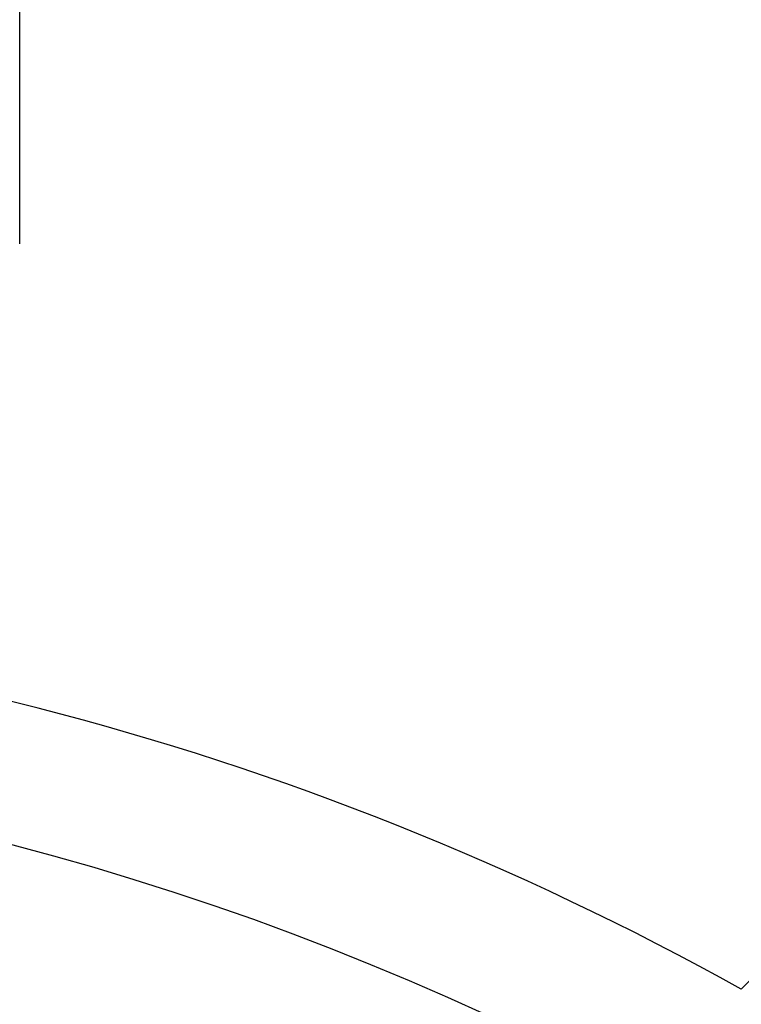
# Model space of a CAD drawing. Extents: x -108 to 254, y -107 to 268.
# Tile 9 of 12: x 16 to 31, y 56 to 77. Entities that reach past the tile are written whole.
import ezdxf

# ---------------------------------------------------------------- set-up
doc = ezdxf.new("R2010")
doc.units = 0
doc.header["$LTSCALE"] = 14
doc.layers.get('0').update_dxf_attribs({"linetype": 'CONTINUOUS'})

msp = doc.modelspace()

# ---------------------------------------------------------------- linework, layer by layer
for p, q in [((15.572, 72.007), (15.572, 96.248)), ((44.194, 68.943), (31.156, 55.905))]:
    msp.add_line(p, q)
msp.add_circle((0, 0), 97.5)
for radius, start, end in [(64, 60.86892, 119.13108), (61, 35.1919, 144.8081)]:
    msp.add_arc((0, 0), radius, start, end)

doc.saveas('drawing.dxf')
